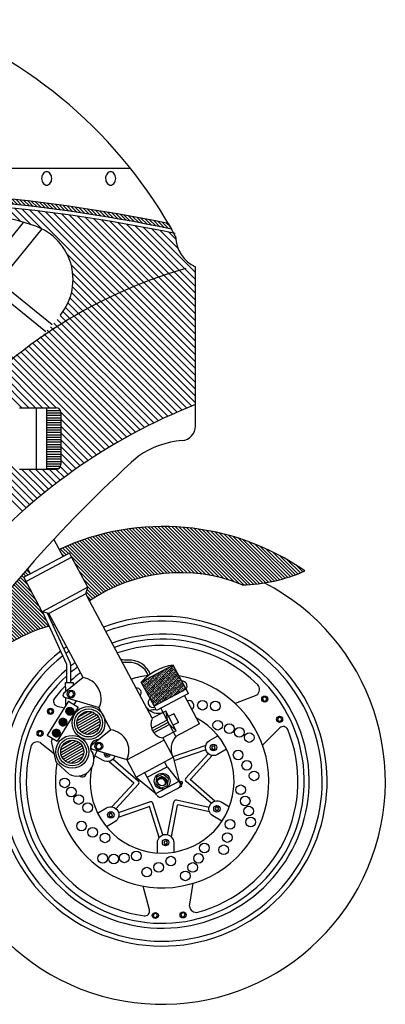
# Model space of a CAD drawing. Extents: x -50.01 to -47.98, y -44.88 to -43.61.
# Tile 8 of 8: x -48.45 to -47.98, y -44.88 to -43.61. Entities that reach past the tile are written whole.
import ezdxf

# ---------------------------------------------------------------- set-up
doc = ezdxf.new("R2010")
doc.units = 0
doc.header["$MEASUREMENT"] = 0
doc.layers.get('0').update_dxf_attribs({"linetype": 'CONTINUOUS'})
for name, color, linetype in [('100', 1, 'CONTINUOUS'), ('101', 2, 'CONTINUOUS'), ('103', 7, 'CONTINUOUS'), ('104', 5, 'CONTINUOUS'), ('DIM', 7, 'CONTINUOUS')]:
    doc.layers.add(name, color=color, linetype=linetype)

# ---------------------------------------------------------------- blocks, each defined once
blk = doc.blocks.new('*X2')
at = {"color": 0}
for p, q in [((34.795, 57.875), (35.542, 57.875)), ((34.806, 58), (35.542, 58)), ((34.895, 58.125), (35.542, 58.125)), ((34.795, 57.75), (35.542, 57.75)), ((34.795, 57.625), (35.542, 57.625)), ((34.795, 57.5), (35.542, 57.5)), ((34.795, 57.375), (35.542, 57.375)), ((34.795, 57.25), (35.542, 57.25)), ((34.795, 57.125), (35.542, 57.125)), ((34.795, 57), (35.542, 57)), ((34.795, 56.875), (35.542, 56.875)), ((34.795, 56.75), (35.542, 56.75)), ((34.795, 56.625), (35.542, 56.625)), ((34.795, 56.5), (35.542, 56.5)), ((34.795, 56.375), (35.542, 56.375)), ((34.795, 56.25), (35.542, 56.25)), ((34.795, 56.125), (35.542, 56.125)), ((34.795, 56), (35.542, 56)), ((34.795, 55.875), (35.542, 55.875)), ((34.795, 55.75), (35.542, 55.75)), ((34.795, 55.625), (35.542, 55.625)), ((34.795, 55.5), (35.542, 55.5)), ((34.795, 55.375), (35.542, 55.375)), ((34.795, 55.25), (35.542, 55.25)), ((34.829, 55.125), (35.542, 55.125))]:
    blk.add_line(p, q, dxfattribs=at)
blk = doc.blocks.new('*X23')
at = {"color": 0}
for p, q in [((102.77, 52.617), (100.56, 54.827)), ((102.921, 52.643), (100.705, 54.859)), ((103.074, 52.666), (100.852, 54.889)), ((103.23, 52.687), (101, 54.917)), ((103.388, 52.706), (101.149, 54.945)), ((103.55, 52.721), (101.3, 54.97)), ((103.714, 52.733), (101.453, 54.994)), ((103.882, 52.743), (101.608, 55.016)), ((104.052, 52.748), (101.764, 55.037)), ((104.227, 52.751), (101.922, 55.056)), ((104.405, 52.75), (102.082, 55.073)), ((104.587, 52.744), (102.243, 55.088)), ((104.773, 52.735), (102.407, 55.101)), ((104.964, 52.721), (102.572, 55.113)), ((105.16, 52.702), (102.74, 55.122)), ((105.361, 52.677), (102.91, 55.129)), ((105.568, 52.647), (103.081, 55.134)), ((105.782, 52.61), (103.256, 55.136)), ((106.003, 52.566), (103.432, 55.136)), ((106.232, 52.513), (103.611, 55.134)), ((106.471, 52.451), (103.793, 55.129)), ((106.721, 52.378), (103.978, 55.121)), ((106.984, 52.291), (104.165, 55.111)), ((107.264, 52.189), (104.355, 55.097)), ((107.501, 52.128), (104.549, 55.081)), ((107.671, 52.135), (104.746, 55.06)), ((107.838, 52.145), (104.946, 55.037)), ((108.002, 52.158), (105.15, 55.01)), ((108.163, 52.173), (105.358, 54.978)), ((108.321, 52.192), (105.571, 54.943)), ((108.477, 52.213), (105.788, 54.902)), ((108.63, 52.237), (106.01, 54.857)), ((101.126, 52.14), (98.923, 54.342)), ((101.252, 52.19), (99.053, 54.39)), ((101.381, 52.238), (99.183, 54.436)), ((101.511, 52.285), (99.315, 54.481)), ((101.643, 52.33), (99.448, 54.524)), ((101.776, 52.373), (99.583, 54.567)), ((101.912, 52.414), (99.718, 54.608)), ((102.05, 52.453), (99.855, 54.648)), ((102.189, 52.49), (99.994, 54.686)), ((102.331, 52.525), (100.133, 54.723)), ((102.475, 52.558), (100.274, 54.759)), ((102.621, 52.589), (100.416, 54.794)), ((108.78, 52.263), (106.237, 54.807)), ((108.928, 52.292), (106.47, 54.75)), ((109.074, 52.323), (106.71, 54.688)), ((109.218, 52.356), (106.956, 54.618)), ((109.359, 52.391), (107.211, 54.54)), ((109.499, 52.429), (107.474, 54.453)), ((109.636, 52.468), (107.748, 54.356)), ((98.354, 53.674), (98.047, 53.981)), ((98.469, 53.736), (98.169, 54.036)), ((100.518, 51.864), (98.292, 54.09)), ((100.636, 51.922), (98.416, 54.142)), ((100.756, 51.979), (98.541, 54.194)), ((100.878, 52.034), (98.667, 54.245)), ((101.001, 52.088), (98.794, 54.294)), ((109.772, 52.509), (108.033, 54.248)), ((109.905, 52.553), (108.332, 54.126)), ((110.037, 52.598), (108.648, 53.987)), ((110.167, 52.645), (108.984, 53.828)), ((98.238, 53.613), (98.119, 53.732)), ((100.401, 51.804), (98.625, 53.58)), ((110.295, 52.693), (109.345, 53.643)), ((110.421, 52.744), (109.742, 53.422)), ((100.286, 51.742), (98.827, 53.201)), ((100.172, 51.679), (99.03, 52.821)), ((110.546, 52.796), (110.191, 53.15)), ((100.059, 51.615), (99.232, 52.442)), ((99.949, 51.549), (99.434, 52.063)), ((99.839, 51.482), (99.436, 51.885)), ((99.731, 51.413), (99.395, 51.749)), ((99.625, 51.343), (99.434, 51.534))]:
    blk.add_line(p, q, dxfattribs=at)
blk = doc.blocks.new('*X21')
at = {"color": 0}
for p, q in [((98.906, 44.979), (99.825, 45.509)), ((98.919, 45.131), (99.687, 45.574)), ((98.927, 44.847), (99.929, 45.425)), ((98.973, 44.729), (100.008, 45.326)), ((98.995, 45.319), (99.486, 45.602)), ((99.042, 44.625), (100.064, 45.214)), ((99.135, 44.534), (100.096, 45.089)), ((99.257, 44.46), (100.099, 44.946)), ((99.424, 44.412), (100.057, 44.777))]:
    blk.add_line(p, q, dxfattribs=at)
blk = doc.blocks.new('*X22')
at = {"color": 0}
for p, q in [((96.394, 52.629), (96.221, 52.802)), ((96.509, 52.69), (96.303, 52.897)), ((96.811, 51.328), (95.813, 52.326)), ((96.608, 51.707), (95.894, 52.422)), ((96.406, 52.086), (95.975, 52.517)), ((96.204, 52.466), (96.057, 52.612)), ((96.279, 52.567), (96.139, 52.707)), ((97.304, 49.951), (95.408, 51.847)), ((97.439, 49.992), (95.489, 51.943)), ((97.362, 50.247), (95.57, 52.039)), ((97.21, 50.575), (95.65, 52.135)), ((97.013, 50.949), (95.731, 52.231)), ((96.652, 49.719), (95.009, 51.363)), ((96.779, 49.769), (95.088, 51.46)), ((96.907, 49.818), (95.168, 51.557)), ((97.037, 49.864), (95.248, 51.653)), ((97.17, 49.909), (95.328, 51.75)), ((95.924, 49.386), (94.534, 50.776)), ((96.042, 49.445), (94.613, 50.874)), ((96.161, 49.503), (94.692, 50.972)), ((96.281, 49.56), (94.771, 51.07)), ((96.403, 49.615), (94.85, 51.168)), ((96.526, 49.668), (94.929, 51.265)), ((95.36, 49.066), (94.143, 50.283)), ((95.47, 49.133), (94.221, 50.382)), ((95.582, 49.199), (94.299, 50.481)), ((95.694, 49.262), (94.377, 50.579)), ((95.809, 49.325), (94.456, 50.678)), ((94.831, 48.711), (93.757, 49.786)), ((94.934, 48.785), (93.834, 49.885)), ((95.039, 48.857), (93.911, 49.985)), ((95.145, 48.928), (93.988, 50.085)), ((95.252, 48.998), (94.066, 50.184)), ((94.337, 48.322), (93.375, 49.284)), ((94.433, 48.403), (93.451, 49.385)), ((94.531, 48.482), (93.527, 49.485)), ((94.63, 48.56), (93.604, 49.586)), ((94.73, 48.636), (93.68, 49.686)), ((93.875, 47.9), (92.997, 48.778)), ((93.964, 47.987), (93.072, 48.88)), ((94.056, 48.073), (93.147, 48.981)), ((94.148, 48.157), (93.223, 49.082)), ((94.242, 48.24), (93.299, 49.183)), ((93.445, 47.446), (92.623, 48.268)), ((93.529, 47.539), (92.697, 48.37)), ((93.613, 47.631), (92.772, 48.473)), ((93.699, 47.722), (92.847, 48.575)), ((93.786, 47.812), (92.922, 48.676)), ((93.049, 46.958), (92.254, 47.754)), ((93.126, 47.058), (92.327, 47.857)), ((93.204, 47.157), (92.401, 47.96)), ((93.283, 47.255), (92.475, 48.063)), ((93.364, 47.351), (92.549, 48.165)), ((92.686, 46.437), (91.888, 47.235)), ((92.756, 46.544), (91.961, 47.339)), ((92.827, 46.649), (92.034, 47.443)), ((92.9, 46.754), (92.107, 47.547)), ((92.974, 46.857), (92.18, 47.65)), ((92.359, 45.881), (91.528, 46.712)), ((92.421, 45.995), (91.599, 46.817)), ((92.485, 46.107), (91.671, 46.921)), ((92.551, 46.219), (91.744, 47.026)), ((92.618, 46.328), (91.816, 47.131)), ((92.123, 45.409), (91.244, 46.288)), ((92.18, 45.529), (91.313, 46.396)), ((92.238, 45.648), (91.385, 46.501)), ((92.298, 45.765), (91.456, 46.607)), ((91.865, 44.784), (90.926, 45.722)), ((91.913, 44.912), (90.988, 45.837)), ((91.963, 45.039), (91.05, 45.952)), ((92.015, 45.164), (91.114, 46.065)), ((92.068, 45.287), (91.178, 46.177)), ((91.689, 44.252), (90.758, 45.183)), ((91.73, 44.388), (90.777, 45.341)), ((91.773, 44.522), (90.806, 45.489)), ((91.818, 44.654), (90.866, 45.606)), ((91.577, 43.834), (90.713, 44.698)), ((91.613, 43.975), (90.725, 44.862)), ((91.65, 44.115), (90.74, 45.024)), ((91.46, 43.421), (90.69, 44.191)), ((91.516, 43.541), (90.695, 44.362)), ((91.562, 43.672), (90.703, 44.532)), ((91.394, 43.31), (90.688, 44.016)), ((91.319, 43.208), (90.689, 43.838)), ((91.235, 43.115), (90.693, 43.658)), ((91.143, 43.03), (90.7, 43.474)), ((91.043, 42.954), (90.711, 43.286)), ((90.934, 42.886), (90.725, 43.095)), ((90.815, 42.828), (90.743, 42.9))]:
    blk.add_line(p, q, dxfattribs=at)
blk = doc.blocks.new('*X20')
at = {"color": 0}
for p, q in [((98.071, 43.487), (98.994, 44.02)), ((98.082, 43.637), (98.858, 44.085)), ((98.093, 43.355), (99.097, 43.935)), ((98.14, 43.238), (99.175, 43.835)), ((98.153, 43.823), (98.662, 44.116)), ((98.21, 43.134), (99.23, 43.723)), ((98.304, 43.044), (99.261, 43.596)), ((98.428, 42.971), (99.262, 43.453)), ((98.598, 42.925), (99.217, 43.282))]:
    blk.add_line(p, q, dxfattribs=at)
blk = doc.blocks.new('*X17')
at = {"color": 0}
for p, q in [((102.426, 46.742), (103.457, 47.772)), ((102.503, 46.598), (103.876, 47.971)), ((102.58, 46.454), (103.953, 47.827)), ((103.525, 47.73), (103.58, 47.785)), ((103.608, 47.813), (103.663, 47.868)), ((103.691, 47.895), (103.694, 47.899)), ((103.718, 47.702), (103.773, 47.757)), ((103.801, 47.785), (103.856, 47.84)), ((103.884, 47.868), (103.915, 47.899)), ((103.912, 47.674), (103.967, 47.73)), ((102.273, 47.03), (102.509, 47.266)), ((102.35, 46.886), (102.983, 47.519)), ((102.558, 47.205), (102.613, 47.26)), ((102.641, 47.288), (102.696, 47.343)), ((102.657, 46.31), (104.03, 47.683)), ((102.724, 47.371), (102.746, 47.393)), ((102.734, 46.165), (104.107, 47.539)), ((102.751, 47.177), (102.807, 47.233)), ((102.811, 46.021), (104.184, 47.394)), ((102.834, 47.26), (102.89, 47.315)), ((102.888, 45.877), (104.261, 47.25)), ((102.917, 47.343), (102.972, 47.398)), ((103, 47.426), (103.055, 47.481)), ((103.028, 47.233), (103.083, 47.288)), ((103.083, 47.509), (103.138, 47.564)), ((103.111, 47.315), (103.166, 47.371)), ((103.166, 47.592), (103.22, 47.646)), ((103.193, 47.398), (103.249, 47.453)), ((103.221, 47.205), (103.276, 47.26)), ((103.276, 47.481), (103.332, 47.536)), ((103.304, 47.288), (103.359, 47.343)), ((103.359, 47.564), (103.414, 47.619)), ((103.387, 47.371), (103.442, 47.426)), ((103.414, 47.177), (103.47, 47.233)), ((103.442, 47.647), (103.497, 47.702)), ((103.47, 47.453), (103.525, 47.509)), ((103.497, 47.26), (103.552, 47.315)), ((103.552, 47.536), (103.608, 47.592)), ((103.58, 47.343), (103.635, 47.398)), ((103.635, 47.619), (103.691, 47.674)), ((103.663, 47.426), (103.718, 47.481)), ((103.691, 47.233), (103.746, 47.288)), ((103.746, 47.509), (103.801, 47.564)), ((103.773, 47.315), (103.829, 47.371)), ((103.829, 47.592), (103.884, 47.647)), ((103.856, 47.398), (103.912, 47.453)), ((103.884, 47.205), (103.939, 47.26)), ((103.939, 47.481), (103.994, 47.536)), ((103.967, 47.288), (104.022, 47.343)), ((104.022, 47.564), (104.069, 47.611)), ((104.05, 47.371), (104.105, 47.426)), ((104.077, 47.177), (104.133, 47.233)), ((104.133, 47.453), (104.146, 47.467)), ((104.16, 47.26), (104.215, 47.315)), ((102.234, 47.102), (102.254, 47.122)), ((102.311, 46.958), (102.365, 47.012)), ((102.388, 46.814), (102.392, 46.818)), ((102.392, 47.039), (102.448, 47.094)), ((102.42, 46.846), (102.475, 46.901)), ((102.465, 46.67), (102.503, 46.708)), ((102.475, 47.122), (102.53, 47.177)), ((102.503, 46.929), (102.558, 46.984)), ((102.53, 46.735), (102.586, 46.791)), ((102.586, 47.012), (102.641, 47.067)), ((102.613, 46.818), (102.669, 46.873)), ((102.669, 47.094), (102.724, 47.15)), ((102.696, 46.901), (102.751, 46.956)), ((102.724, 46.708), (102.779, 46.763)), ((102.779, 46.984), (102.834, 47.039)), ((102.807, 46.791), (102.862, 46.846)), ((102.862, 47.067), (102.917, 47.122)), ((102.89, 46.873), (102.945, 46.929)), ((102.917, 46.68), (102.972, 46.735)), ((102.945, 47.15), (103, 47.205)), ((102.972, 46.956), (103.028, 47.012)), ((103, 46.763), (103.055, 46.818)), ((103.055, 47.039), (103.111, 47.094)), ((103.083, 46.846), (103.138, 46.901)), ((103.111, 46.652), (103.166, 46.708)), ((103.138, 47.122), (103.193, 47.177)), ((103.166, 46.929), (103.221, 46.984)), ((103.193, 46.735), (103.249, 46.791)), ((103.249, 47.012), (103.304, 47.067)), ((103.276, 46.818), (103.332, 46.873)), ((103.332, 47.094), (103.387, 47.15)), ((103.334, 46.102), (104.338, 47.106)), ((103.359, 46.901), (103.414, 46.956)), ((103.387, 46.708), (103.442, 46.763)), ((103.442, 46.984), (103.497, 47.039)), ((103.47, 46.791), (103.525, 46.846)), ((103.525, 47.067), (103.58, 47.122)), ((103.552, 46.873), (103.608, 46.929)), ((103.58, 46.68), (103.635, 46.735)), ((103.608, 47.15), (103.663, 47.205)), ((103.635, 46.956), (103.691, 47.012)), ((103.663, 46.763), (103.718, 46.818)), ((103.718, 47.039), (103.773, 47.094)), ((103.746, 46.846), (103.801, 46.901)), ((103.773, 46.652), (103.829, 46.708)), ((103.801, 47.122), (103.856, 47.177)), ((103.807, 46.355), (104.415, 46.962)), ((103.829, 46.929), (103.884, 46.984)), ((103.856, 46.735), (103.912, 46.791)), ((103.912, 47.012), (103.967, 47.067)), ((103.939, 46.818), (103.994, 46.873)), ((103.994, 47.094), (104.05, 47.15)), ((104.022, 46.901), (104.077, 46.956)), ((104.05, 46.708), (104.105, 46.763)), ((104.105, 46.984), (104.16, 47.039)), ((104.133, 46.791), (104.188, 46.846)), ((104.188, 47.067), (104.243, 47.122)), ((104.215, 46.873), (104.271, 46.929)), ((104.243, 46.68), (104.298, 46.735)), ((104.271, 47.15), (104.299, 47.178)), ((104.281, 46.608), (104.492, 46.818)), ((104.298, 46.956), (104.353, 47.012)), ((104.326, 46.763), (104.381, 46.818)), ((104.409, 46.846), (104.453, 46.89)), ((104.519, 46.735), (104.53, 46.746)), ((102.558, 46.542), (102.613, 46.597)), ((102.619, 46.382), (102.641, 46.404)), ((102.641, 46.625), (102.696, 46.68)), ((102.669, 46.432), (102.724, 46.487)), ((102.696, 46.238), (102.751, 46.293)), ((102.751, 46.514), (102.807, 46.57)), ((102.779, 46.321), (102.834, 46.376)), ((102.834, 46.597), (102.89, 46.652)), ((102.862, 46.404), (102.917, 46.459)), ((102.89, 46.211), (102.945, 46.266)), ((102.945, 46.487), (103, 46.542)), ((102.972, 46.293), (103.028, 46.349)), ((103.028, 46.57), (103.083, 46.625)), ((103.055, 46.376), (103.111, 46.432)), ((103.083, 46.183), (103.138, 46.238)), ((103.138, 46.459), (103.193, 46.514)), ((103.166, 46.266), (103.221, 46.321)), ((103.221, 46.542), (103.276, 46.597)), ((103.249, 46.349), (103.304, 46.404)), ((103.276, 46.155), (103.332, 46.211)), ((103.304, 46.625), (103.359, 46.68)), ((103.332, 46.432), (103.387, 46.487)), ((103.359, 46.238), (103.414, 46.293)), ((103.414, 46.514), (103.47, 46.57)), ((103.442, 46.321), (103.497, 46.376)), ((103.497, 46.597), (103.552, 46.652)), ((103.525, 46.404), (103.58, 46.459)), ((103.57, 46.229), (103.608, 46.266)), ((103.608, 46.487), (103.663, 46.542)), ((103.635, 46.293), (103.691, 46.349)), ((103.691, 46.57), (103.746, 46.625)), ((103.718, 46.376), (103.773, 46.432)), ((103.801, 46.459), (103.856, 46.514)), ((103.884, 46.542), (103.939, 46.597)), ((103.967, 46.625), (104.022, 46.68)), ((104.044, 46.481), (104.05, 46.487)), ((104.077, 46.514), (104.133, 46.57)), ((104.16, 46.597), (104.215, 46.652)), ((102.772, 46.093), (102.779, 46.1)), ((102.807, 46.128), (102.862, 46.183)), ((102.849, 45.949), (102.89, 45.99)), ((102.917, 46.017), (102.972, 46.072)), ((103, 46.1), (103.055, 46.155)), ((103.111, 45.99), (103.166, 46.045)), ((103.193, 46.072), (103.249, 46.128))]:
    blk.add_line(p, q, dxfattribs=at)
blk = doc.blocks.new('*X11')
at = {"color": 0}
for p, q in [((82.709, 72.147), (82.47, 72.386)), ((82.878, 72.155), (82.639, 72.394)), ((83.048, 72.162), (82.808, 72.402)), ((83.218, 72.169), (82.977, 72.409)), ((83.388, 72.176), (83.147, 72.416)), ((83.558, 72.182), (83.317, 72.423)), ((83.729, 72.188), (83.488, 72.43)), ((83.9, 72.193), (83.658, 72.436)), ((84.072, 72.199), (83.829, 72.441)), ((84.244, 72.204), (84.001, 72.447)), ((84.416, 72.208), (84.172, 72.452)), ((84.588, 72.212), (84.344, 72.456)), ((84.761, 72.216), (84.517, 72.461)), ((84.935, 72.22), (84.69, 72.465)), ((85.108, 72.223), (84.863, 72.469)), ((85.282, 72.226), (85.036, 72.472)), ((85.456, 72.228), (85.21, 72.475)), ((85.631, 72.231), (85.384, 72.478)), ((85.806, 72.232), (85.559, 72.48)), ((85.981, 72.234), (85.733, 72.482)), ((86.157, 72.235), (85.909, 72.483)), ((86.333, 72.236), (86.084, 72.485)), ((86.51, 72.236), (86.26, 72.485)), ((86.686, 72.236), (86.436, 72.486)), ((86.864, 72.235), (86.613, 72.486)), ((87.041, 72.235), (86.79, 72.486)), ((87.219, 72.233), (86.967, 72.485)), ((87.397, 72.232), (87.145, 72.484)), ((87.576, 72.23), (87.323, 72.483)), ((87.755, 72.228), (87.502, 72.481)), ((87.935, 72.225), (87.681, 72.479)), ((88.115, 72.222), (87.86, 72.476)), ((88.295, 72.218), (88.04, 72.474)), ((88.475, 72.215), (88.22, 72.47)), ((88.656, 72.21), (88.4, 72.467)), ((88.838, 72.206), (88.581, 72.463)), ((89.02, 72.201), (88.762, 72.458)), ((89.202, 72.195), (88.944, 72.453)), ((89.385, 72.189), (89.126, 72.448)), ((89.568, 72.183), (89.308, 72.442)), ((89.751, 72.176), (89.491, 72.436)), ((89.935, 72.169), (89.675, 72.43)), ((90.119, 72.162), (89.858, 72.423)), ((90.304, 72.154), (90.042, 72.415)), ((90.489, 72.145), (90.227, 72.408)), ((90.675, 72.136), (90.412, 72.4)), ((90.861, 72.127), (90.597, 72.391)), ((91.047, 72.118), (90.783, 72.382)), ((91.234, 72.107), (90.969, 72.373)), ((91.422, 72.097), (91.156, 72.363)), ((91.609, 72.086), (91.343, 72.352)), ((91.798, 72.074), (91.53, 72.342)), ((91.986, 72.063), (91.718, 72.33)), ((92.175, 72.05), (91.907, 72.319)), ((92.365, 72.037), (92.096, 72.307)), ((92.555, 72.024), (92.285, 72.294)), ((92.746, 72.01), (92.475, 72.281)), ((92.936, 71.996), (92.665, 72.268)), ((93.128, 71.981), (92.856, 72.254)), ((93.32, 71.966), (93.047, 72.239)), ((93.512, 71.951), (93.239, 72.224)), ((93.705, 71.935), (93.431, 72.209)), ((93.899, 71.918), (93.623, 72.193)), ((94.092, 71.901), (93.816, 72.177)), ((94.287, 71.883), (94.01, 72.16)), ((94.482, 71.865), (94.204, 72.143)), ((94.677, 71.847), (94.399, 72.125)), ((94.873, 71.827), (94.594, 72.107)), ((95.069, 71.808), (94.789, 72.088)), ((95.266, 71.788), (94.985, 72.069)), ((95.464, 71.767), (95.182, 72.049)), ((95.662, 71.746), (95.379, 72.028)), ((95.86, 71.724), (95.577, 72.008)), ((96.059, 71.702), (95.775, 71.986)), ((96.259, 71.679), (95.974, 71.964)), ((96.459, 71.656), (96.173, 71.942)), ((96.66, 71.632), (96.373, 71.919)), ((96.861, 71.607), (96.573, 71.895)), ((97.063, 71.582), (96.774, 71.871)), ((97.265, 71.557), (96.975, 71.847)), ((97.468, 71.531), (97.177, 71.821)), ((97.671, 71.504), (97.38, 71.796)), ((97.875, 71.477), (97.583, 71.769)), ((98.08, 71.449), (97.786, 71.742)), ((98.285, 71.42), (97.991, 71.715)), ((98.491, 71.391), (98.195, 71.687)), ((98.698, 71.361), (98.401, 71.658)), ((98.905, 71.331), (98.607, 71.629)), ((99.112, 71.3), (98.814, 71.599)), ((99.321, 71.269), (99.021, 71.569)), ((99.53, 71.237), (99.229, 71.538)), ((99.739, 71.204), (99.437, 71.506)), ((99.95, 71.17), (99.646, 71.473)), ((100.16, 71.136), (99.856, 71.44)), ((100.372, 71.101), (100.067, 71.407)), ((100.584, 71.066), (100.278, 71.373)), ((100.797, 71.03), (100.489, 71.338)), ((101.011, 70.993), (100.702, 71.302)), ((101.225, 70.956), (100.915, 71.266)), ((101.44, 70.918), (101.128, 71.229)), ((101.655, 70.879), (101.343, 71.191)), ((101.872, 70.839), (101.558, 71.153)), ((102.089, 70.799), (101.774, 71.114)), ((102.306, 70.758), (101.99, 71.074)), ((102.525, 70.716), (102.207, 71.034)), ((102.744, 70.674), (102.425, 70.993)), ((102.964, 70.63), (102.644, 70.951)), ((103.185, 70.586), (102.863, 70.908)), ((103.407, 70.542), (103.084, 70.865)), ((103.629, 70.496), (103.305, 70.82)), ((103.709, 70.593), (103.526, 70.776))]:
    blk.add_line(p, q, dxfattribs=at)

msp = doc.modelspace()

# ---------------------------------------------------------------- linework, layer by layer
at = {"layer": '100', "color": 1}
for p, q in [((-48.391, -44.5054), (-48.3811, -44.5054)), ((-48.391, -44.5058), (-48.3811, -44.5058)), ((-48.391, -44.5062), (-48.3811, -44.5062)), ((-48.3909, -44.505), (-48.3812, -44.505)), ((-48.3908, -44.5047), (-48.3813, -44.5047)), ((-48.3906, -44.5043), (-48.3815, -44.5043)), ((-48.3904, -44.5039), (-48.3817, -44.5039)), ((-48.3902, -44.5035), (-48.3819, -44.5035)), ((-48.3899, -44.5032), (-48.3822, -44.5032)), ((-48.3896, -44.5028), (-48.3825, -44.5028)), ((-48.3892, -44.5024), (-48.3829, -44.5024)), ((-48.3886, -44.502), (-48.3835, -44.502)), ((-48.3879, -44.5017), (-48.3842, -44.5017)), ((-48.3998, -44.5187), (-48.3903, -44.5187)), ((-48.3997, -44.5183), (-48.3904, -44.5183)), ((-48.3995, -44.518), (-48.3906, -44.518)), ((-48.3993, -44.5176), (-48.3908, -44.5176)), ((-48.3991, -44.5172), (-48.391, -44.5172)), ((-48.3988, -44.5168), (-48.3913, -44.5168)), ((-48.3984, -44.5165), (-48.3917, -44.5165)), ((-48.3979, -44.5161), (-48.3922, -44.5161)), ((-48.3973, -44.5157), (-48.3928, -44.5157)), ((-48.3963, -44.5153), (-48.3938, -44.5153)), ((-48.391, -44.5065), (-48.3811, -44.5065)), ((-48.391, -44.5069), (-48.3811, -44.5069)), ((-48.3909, -44.5073), (-48.3812, -44.5073)), ((-48.3909, -44.5077), (-48.3813, -44.5077)), ((-48.3907, -44.508), (-48.3814, -44.508)), ((-48.3906, -44.5084), (-48.3815, -44.5084)), ((-48.3904, -44.5088), (-48.3817, -44.5088)), ((-48.3901, -44.5092), (-48.382, -44.5092)), ((-48.3898, -44.5095), (-48.3823, -44.5095)), ((-48.3895, -44.5099), (-48.3826, -44.5099)), ((-48.389, -44.5103), (-48.3831, -44.5103)), ((-48.3885, -44.5107), (-48.3836, -44.5107)), ((-48.3876, -44.511), (-48.3845, -44.511)), ((-48.4077, -44.5317), (-48.3992, -44.5317)), ((-48.4074, -44.5313), (-48.3995, -44.5313)), ((-48.4071, -44.5309), (-48.3998, -44.5309)), ((-48.4068, -44.5305), (-48.4002, -44.5305)), ((-48.4063, -44.5302), (-48.4006, -44.5302)), ((-48.4056, -44.5298), (-48.4013, -44.5298)), ((-48.4045, -44.5294), (-48.4024, -44.5294)), ((-48.4, -44.5195), (-48.3901, -44.5195)), ((-48.4, -44.5198), (-48.3901, -44.5198)), ((-48.4, -44.5202), (-48.3901, -44.5202)), ((-48.4, -44.5206), (-48.3901, -44.5206)), ((-48.4, -44.521), (-48.3901, -44.521)), ((-48.3999, -44.5191), (-48.3902, -44.5191)), ((-48.3999, -44.5213), (-48.3902, -44.5213)), ((-48.3998, -44.5217), (-48.3903, -44.5217)), ((-48.3996, -44.5221), (-48.3904, -44.5221)), ((-48.3995, -44.5225), (-48.3906, -44.5225)), ((-48.3992, -44.5228), (-48.3908, -44.5228)), ((-48.399, -44.5232), (-48.3911, -44.5232)), ((-48.3987, -44.5236), (-48.3914, -44.5236)), ((-48.3983, -44.524), (-48.3918, -44.524)), ((-48.3978, -44.5243), (-48.3923, -44.5243)), ((-48.3971, -44.5247), (-48.393, -44.5247)), ((-48.3958, -44.5251), (-48.3942, -44.5251)), ((-48.4084, -44.5335), (-48.3985, -44.5335)), ((-48.4084, -44.5339), (-48.3985, -44.5339)), ((-48.4084, -44.5343), (-48.3985, -44.5343)), ((-48.4084, -44.5347), (-48.3985, -44.5347)), ((-48.4084, -44.535), (-48.3985, -44.535)), ((-48.4083, -44.5332), (-48.3986, -44.5332)), ((-48.4083, -44.5354), (-48.3986, -44.5354)), ((-48.4082, -44.5328), (-48.3987, -44.5328)), ((-48.4082, -44.5358), (-48.3987, -44.5358)), ((-48.4081, -44.5324), (-48.3988, -44.5324)), ((-48.4081, -44.5362), (-48.3988, -44.5362)), ((-48.4079, -44.532), (-48.399, -44.532)), ((-48.4079, -44.5365), (-48.399, -44.5365)), ((-48.4077, -44.5369), (-48.3992, -44.5369)), ((-48.4074, -44.5373), (-48.3995, -44.5373)), ((-48.4071, -44.5377), (-48.3998, -44.5377)), ((-48.4067, -44.538), (-48.4002, -44.538)), ((-48.4062, -44.5384), (-48.4007, -44.5384)), ((-48.4056, -44.5388), (-48.4013, -44.5388)), ((-48.4045, -44.5392), (-48.4025, -44.5392))]:
    msp.add_line(p, q, dxfattribs=at)
for centre in [(-48.3861, -44.5063), (-48.395, -44.5202), (-48.4035, -44.5343)]:
    msp.add_circle(centre, 0.00499, dxfattribs=at)
for centre, radius, start, end in [((-48.6851, -45.9536), 2.1192, 78.4097, 92.7858), ((-48.6852, -45.9512), 2.1106, 78.2414, 92.6941)]:
    msp.add_arc(centre, radius, start, end, dxfattribs=at)
at = {"layer": '101', "color": 2}
for p, q in [((-48.4163, -44.1152), (-48.4163, -44.1948)), ((-48.4163, -44.1152), (-48.4037, -44.1152)), ((-48.3977, -44.1212), (-48.3977, -44.1882)), ((-48.4163, -44.1942), (-48.4037, -44.1942)), ((-48.253, -44.4468), (-48.294, -44.4687)), ((-48.2364, -44.4779), (-48.253, -44.4468)), ((-48.3914, -44.481), (-48.3916, -44.4694)), ((-48.3916, -44.4694), (-48.3819, -44.4694)), ((-48.3819, -44.4694), (-48.3818, -44.4732)), ((-48.2772, -44.5), (-48.294, -44.4687)), ((-48.2363, -44.478), (-48.2773, -44.4999)), ((-48.2334, -44.4835), (-48.2364, -44.4779)), ((-48.3911, -44.4987), (-48.3913, -44.4887)), ((-48.3807, -44.4977), (-48.3776, -44.4928)), ((-48.2334, -44.4835), (-48.2744, -44.5054)), ((-48.2191, -44.5224), (-48.2384, -44.4862)), ((-48.2744, -44.5054), (-48.2772, -44.5)), ((-48.2497, -44.5388), (-48.269, -44.5025)), ((-48.2626, -44.5062), (-48.266, -44.508)), ((-48.2492, -44.5314), (-48.2626, -44.5062)), ((-48.2626, -44.5062), (-48.2608, -44.5179)), ((-48.2521, -44.5097), (-48.2589, -44.5133)), ((-48.2461, -44.5202), (-48.2516, -44.5099)), ((-48.2492, -44.5314), (-48.2579, -44.5234)), ((-48.2462, -44.5207), (-48.253, -44.5243)), ((-48.2492, -44.5314), (-48.2526, -44.5332)), ((-48.2191, -44.5224), (-48.2497, -44.5388)), ((-48.4094, -44.5438), (-48.408, -44.5416)), ((-48.4038, -44.5714), (-48.4096, -44.545)), ((-48.3875, -44.5869), (-48.4034, -44.5722))]:
    msp.add_line(p, q, dxfattribs=at)
at = {"layer": '101', "color": 7}
for p, q in [((-48.4239, -44.1942), (-48.4163, -44.1942)), ((-48.3928, -44.4883), (-48.3483, -44.5015)), ((-48.3332, -44.5302), (-48.3579, -44.55))]:
    msp.add_line(p, q, dxfattribs=at)
at = {"layer": '101', "color": 2}
for points in [[(-48.2001, -44.551), (-48.2024, -44.5512), (-48.2034, -44.5532), (-48.2022, -44.5552), (-48.1998, -44.555), (-48.1988, -44.553)], [(-48.1942, -44.6319), (-48.1955, -44.63), (-48.1978, -44.6301), (-48.1989, -44.6322), (-48.1976, -44.6342), (-48.1953, -44.634)], [(-48.3344, -44.6421), (-48.3321, -44.6419), (-48.331, -44.6399), (-48.3323, -44.6379), (-48.3346, -44.638), (-48.3357, -44.6401)], [(-48.2614, -44.6775), (-48.2603, -44.6754), (-48.2616, -44.6734), (-48.2639, -44.6736), (-48.265, -44.6757), (-48.2637, -44.6776)]]:
    msp.add_lwpolyline(points, close=True, dxfattribs=at)
for points in [[(-48.3399, -44.5605), (-48.3402, -44.5611)], [(-48.3402, -44.5611), (-48.3389, -44.5631), (-48.3366, -44.563), (-48.336, -44.5617)]]:
    msp.add_lwpolyline(points, dxfattribs=at)
for centre, radius in [((-48.362, -44.5214), 0.0212), ((-48.362, -44.5214), 0.0181), ((-48.362, -44.5214), 0.0149), ((-48.3829, -44.5586), 0.0212), ((-48.3829, -44.5586), 0.0181), ((-48.3829, -44.5586), 0.0149), ((-48.2011, -44.5531), 0.00417), ((-48.1966, -44.6321), 0.00417), ((-48.3333, -44.64), 0.00417), ((-48.2627, -44.6755), 0.00417)]:
    msp.add_circle(centre, radius, dxfattribs=at)
for centre, radius, start, end in [((-48.4037, -44.1212), 0.006, 0, 90), ((-48.4037, -44.1882), 0.006, 270, 0), ((-48.2435, -44.5139), 0.0678, 98.0474, 138.1328), ((-48.2519, -44.51), 0.000375, 28.0901, 118.0901), ((-48.2464, -44.5204), 0.000375, 298.0901, 28.0901), ((-48.408, -44.5447), 0.0016, 148.1209, 192.2881), ((-48.3491, -44.5531), 0.0104, 88.6955, 223.4492), ((-48.3767, -44.5683), 0.0216, 242.1355, 21.6191), ((-48.3379, -44.561), 0.00417, 164.538, 342.1822), ((-48.4023, -44.571), 0.0016, 192.2881, 227.3435)]:
    msp.add_arc(centre, radius, start, end, dxfattribs=at)
at = {"layer": '103', "color": 7}
for p, q in [((-48.6409, -43.8064), (-48.3081, -43.8064)), ((-48.5837, -44.0479), (-48.4459, -43.8762)), ((-48.4223, -43.8845), (-48.5681, -44.0644)), ((-48.4087, -44.0084), (-48.4775, -43.9527)), ((-48.4169, -44.0171), (-48.485, -43.9619)), ((-48.2242, -44.1387), (-48.2242, -44.1109)), ((-48.451, -44.1152), (-48.4163, -44.1152)), ((-48.4295, -44.1152), (-48.4295, -44.1941)), ((-48.451, -44.1942), (-48.4239, -44.1942)), ((-48.3865, -44.3024), (-48.3947, -44.3068)), ((-48.3835, -44.3079), (-48.4422, -44.3393)), ((-48.3947, -44.3068), (-48.4374, -44.3296)), ((-48.4374, -44.3296), (-48.4452, -44.3337)), ((-48.3629, -44.3466), (-48.4216, -44.378)), ((-48.3655, -44.3551), (-48.3629, -44.3466)), ((-48.3655, -44.3551), (-48.4131, -44.3805)), ((-48.4131, -44.3805), (-48.4216, -44.378)), ((-48.3691, -44.463), (-48.3937, -44.4829)), ((-48.3877, -44.4933), (-48.4151, -44.5372)), ((-48.3877, -44.4933), (-48.3753, -44.501)), ((-48.3753, -44.501), (-48.4026, -44.545)), ((-48.2608, -44.5179), (-48.2808, -44.5285)), ((-48.266, -44.508), (-48.2799, -44.5154)), ((-48.2594, -44.5207), (-48.2795, -44.5314)), ((-48.2579, -44.5234), (-48.2778, -44.534)), ((-48.4151, -44.5372), (-48.4026, -44.545)), ((-48.3125, -44.5691), (-48.2648, -44.5436)), ((-48.2526, -44.5332), (-48.2664, -44.5406)), ((-48.2664, -44.5406), (-48.2531, -44.5657)), ((-48.357, -44.5554), (-48.3125, -44.5687)), ((-48.3007, -44.5911), (-48.2531, -44.5657)), ((-48.2531, -44.5657), (-48.2454, -44.5965)), ((-48.2609, -44.5779), (-48.2441, -44.599)), ((-48.3007, -44.5911), (-48.2751, -44.6123))]:
    msp.add_line(p, q, dxfattribs=at)
at = {"layer": '103', "color": 1}
msp.add_line((-48.2593, -43.8776), (-48.2551, -43.8849), dxfattribs=at)
at = {"layer": '103', "color": 7}
for points in [[(-48.4159, -43.8111, 0.125954), (-48.4183, -43.8117, 0.105951), (-48.4205, -43.8136, 0.086183), (-48.422, -43.8166, 0.091927), (-48.4224, -43.8197, 0.076023), (-48.4219, -43.823, 0.086183), (-48.4205, -43.8257, 0.105951), (-48.4183, -43.8276, 0.125954), (-48.4159, -43.8283, 0.125954), (-48.4135, -43.8276, 0.105951), (-48.4113, -43.8257, 0.086183), (-48.4099, -43.823, 0.076023), (-48.4094, -43.8197, 0.076023), (-48.4099, -43.8163, 0.086183), (-48.4113, -43.8136, 0.105951), (-48.4135, -43.8117, 0.125954)], [(-48.3335, -43.8111, 0.125954), (-48.3359, -43.8117, 0.105951), (-48.3381, -43.8136, 0.086183), (-48.3396, -43.8166, 0.091927), (-48.34, -43.8197, 0.076023), (-48.3395, -43.823, 0.086183), (-48.3381, -43.8257, 0.105951), (-48.3359, -43.8276, 0.125954), (-48.3335, -43.8283, 0.125954), (-48.3311, -43.8276, 0.105951), (-48.3289, -43.8257, 0.086183), (-48.3275, -43.823, 0.076023), (-48.327, -43.8197, 0.076023), (-48.3275, -43.8163, 0.086183), (-48.3289, -43.8136, 0.105951), (-48.3311, -43.8117, 0.125954)]]:
    msp.add_lwpolyline(points, format="xyb", close=True, dxfattribs=at)
for points in [[(-48.2368, -43.9356, 0.151874), (-48.5469, -44.1387, -0.057287), (-48.7407, -44.3256, -0.338426)], [(-48.2824, -44.4584, 0.317489), (-48.3112, -44.4405, -0.08641), (-48.3204, -44.4394, -2.084053)], [(-48.285, -44.4603, 0.325438), (-48.311, -44.4436, -0.062048), (-48.3185, -44.4431, -0.242782)], [(-48.1841, -44.5554), (-48.1958, -44.5621, -1), (-48.2062, -44.5441), (-48.1955, -44.5379)], [(-48.328, -44.5641, -0.478998), (-48.3432, -44.5699), (-48.3539, -44.5637)], [(-48.3503, -44.6377), (-48.3387, -44.6309, -1), (-48.3282, -44.649), (-48.339, -44.6552)], [(-48.1901, -44.6479), (-48.2017, -44.6412, -1), (-48.1913, -44.6232), (-48.1805, -44.6294)], [(-48.2732, -44.6891), (-48.2732, -44.6756, -1), (-48.2523, -44.6756), (-48.2523, -44.688)]]:
    msp.add_lwpolyline(points, format="xyb", dxfattribs=at)
for points in [[(-48.3809, -44.4848), (-48.3822, -44.4813), (-48.3859, -44.4807), (-48.3883, -44.4837), (-48.3869, -44.4872), (-48.3832, -44.4878)], [(-48.1323, -44.4911), (-48.1333, -44.4885), (-48.136, -44.488), (-48.1377, -44.4901), (-48.1368, -44.4927), (-48.1341, -44.4932)], [(-48.4083, -44.5069), (-48.4093, -44.5043), (-48.4119, -44.5039), (-48.4137, -44.5059), (-48.4128, -44.5085), (-48.4101, -44.509)], [(-48.1132, -44.5172), (-48.1141, -44.5146), (-48.1168, -44.5141), (-48.1186, -44.5162), (-48.1177, -44.5188), (-48.115, -44.5193)], [(-48.4217, -44.5354), (-48.4227, -44.5328), (-48.4254, -44.5323), (-48.4271, -44.5344), (-48.4262, -44.537), (-48.4235, -44.5375)], [(-48.345, -44.552), (-48.3464, -44.5485), (-48.3501, -44.5479), (-48.3525, -44.5508), (-48.3511, -44.5543), (-48.3474, -44.5549)], [(-48.2732, -44.7701), (-48.2741, -44.7675), (-48.2768, -44.7671), (-48.2786, -44.7691), (-48.2777, -44.7717), (-48.275, -44.7722)], [(-48.2375, -44.7693), (-48.2384, -44.7667), (-48.2411, -44.7662), (-48.2429, -44.7683), (-48.2419, -44.7709), (-48.2393, -44.7714)]]:
    msp.add_lwpolyline(points, close=True, dxfattribs=at)
msp.add_lwpolyline([(-48.2822, -44.5061), (-48.2822, -44.5051)], dxfattribs=at)
for centre, radius in [((-48.3846, -44.4842), 0.00504), ((-48.2152, -44.4985), 0.00623), ((-48.1987, -44.4996), 0.00623), ((-48.135, -44.4906), 0.00392), ((-48.411, -44.5064), 0.00392), ((-48.1955, -44.5243), 0.00623), ((-48.1159, -44.5167), 0.00392), ((-48.4244, -44.5349), 0.00392), ((-48.1807, -44.5287), 0.00623), ((-48.1677, -44.5334), 0.00623), ((-48.155, -44.5402), 0.00623), ((-48.3487, -44.5514), 0.00504), ((-48.1693, -44.5627), 0.00623), ((-48.1581, -44.5761), 0.00623), ((-48.3928, -44.5986), 0.00623), ((-48.1487, -44.5896), 0.00623), ((-48.3843, -44.6103), 0.00623), ((-48.166, -44.6076), 0.00623), ((-48.3747, -44.6201), 0.00623), ((-48.1602, -44.6219), 0.00623), ((-48.3632, -44.6305), 0.00623), ((-48.1558, -44.635), 0.00623), ((-48.1797, -44.652), 0.00623), ((-48.1532, -44.6491), 0.00623), ((-48.371, -44.6542), 0.00623), ((-48.3567, -44.6623), 0.00623), ((-48.3407, -44.6695), 0.00623), ((-48.1832, -44.6691), 0.00623), ((-48.2127, -44.6825), 0.00623), ((-48.1879, -44.6849), 0.00623), ((-48.3438, -44.696), 0.00623), ((-48.3295, -44.6967), 0.00623), ((-48.3158, -44.6953), 0.00623), ((-48.3005, -44.6928), 0.00623), ((-48.256, -44.6995), 0.00623), ((-48.2203, -44.696), 0.00623), ((-48.2869, -44.7137), 0.00623), ((-48.2716, -44.7074), 0.00623), ((-48.2278, -44.7077), 0.00623), ((-48.2372, -44.7185), 0.00623), ((-48.2759, -44.7696), 0.00392), ((-48.2402, -44.7688), 0.00392)]:
    msp.add_circle(centre, radius, dxfattribs=at)
for centre, radius, start, end in [((-48.7792, -44.1815), 0.6022, 28.4631, 70.1791), ((-48.2429, -44.1387), 0.0187, 274.6552, 0), ((-48.232, -44.2731), 0.116, 94.6552, 124.4227), ((-48.2432, -44.5358), 0.2081, 67.6647, 124.3618), ((-48.1679, -44.1348), 0.2086, 271.0424, 293.9328), ((-48.3543, -44.6), 0.2117, 106.0369, 168.6838), ((-48.3543, -44.6), 0.2117, 104.0329, 104.6653), ((-48.3732, -44.4901), 0.0274, 335.2386, 81.3355), ((-48.2413, -44.4737), 0.00623, 320.6868, 95.4935), ((-48.3003, -44.4825), 0.00623, 322.2361, 93.9442), ((-48.3918, -44.4853), 0.00313, 128.8039, 250.8219), ((-48.279, -44.4954), 0.00623, 123.5524, 292.6279), ((-48.2326, -44.4989), 0.00623, 306.4263, 109.754), ((-48.272, -44.4894), 0.0196, 219.6184, 287.6187), ((-48.2672, -44.5965), 0.0927, 94.8151, 100.0891), ((-48.2672, -44.5965), 0.0927, 169.4934, 61.4976), ((-48.2639, -44.5231), 0.0177, 154.4764, 261.7038), ((-48.3374, -44.5572), 0.0274, 335.2386, 81.3355), ((-48.2307, -44.5549), 0.0249, 139.7385, 204.1542), ((-48.356, -44.5524), 0.00313, 128.8039, 250.8219), ((-48.2672, -44.5965), 0.0927, 154.8494, 161.5275), ((-48.3701, -44.5845), 0.00623, 234.6607, 349.5225)]:
    msp.add_arc(centre, radius, start, end, dxfattribs=at)
at = {"layer": '103'}
for start, end in [(131.9249, 138.8898), (138.8898, 146.0703)]:
    msp.add_arc((-47.1795, -45.4224), 1.6734, start, end, dxfattribs=at)
at = {"layer": '104', "color": 5}
for p, q in [((-48.449, -43.8752), (-48.4672, -43.8571)), ((-48.4361, -43.8793), (-48.4573, -43.8581)), ((-48.4218, -43.8848), (-48.4474, -43.8592)), ((-48.2242, -44.0736), (-48.4374, -43.8603)), ((-48.2242, -44.0647), (-48.4274, -43.8615)), ((-48.2242, -44.0559), (-48.4173, -43.8627)), ((-48.2242, -44.047), (-48.4072, -43.864)), ((-48.2242, -44.0382), (-48.397, -43.8654)), ((-48.2242, -44.0294), (-48.3867, -43.8668)), ((-48.2242, -44.0205), (-48.3764, -43.8683)), ((-48.2242, -44.0117), (-48.366, -43.8698)), ((-48.2242, -44.0029), (-48.3556, -43.8714)), ((-48.2242, -43.994), (-48.3451, -43.8731)), ((-48.2242, -43.9852), (-48.3345, -43.8748)), ((-48.2242, -43.9763), (-48.3239, -43.8766)), ((-48.2242, -43.9675), (-48.3132, -43.8785)), ((-48.2242, -43.9587), (-48.3024, -43.8804)), ((-48.2242, -43.9498), (-48.2916, -43.8824)), ((-48.2242, -43.941), (-48.2806, -43.8845)), ((-48.2468, -43.9095), (-48.2697, -43.8867)), ((-48.2496, -43.8979), (-48.2586, -43.8889)), ((-48.2242, -44.0824), (-48.3898, -43.9168)), ((-48.2242, -44.0912), (-48.3843, -43.9311)), ((-48.2242, -44.1109), (-48.2242, -43.9337)), ((-48.2242, -44.1001), (-48.3823, -43.9419)), ((-48.2289, -44.113), (-48.3826, -43.9594)), ((-48.2242, -44.1089), (-48.3819, -43.9512)), ((-48.2352, -44.1155), (-48.384, -43.9668)), ((-48.2538, -44.1235), (-48.3915, -43.9858)), ((-48.2477, -44.1208), (-48.3885, -43.9799)), ((-48.2415, -44.1181), (-48.386, -43.9736)), ((-48.266, -44.129), (-48.3987, -43.9962)), ((-48.2599, -44.1262), (-48.3949, -43.9912)), ((-48.2838, -44.1376), (-48.4108, -44.0107)), ((-48.2779, -44.1347), (-48.4066, -44.006)), ((-48.272, -44.1318), (-48.4026, -44.0012)), ((-48.3013, -44.1466), (-48.4241, -44.0239)), ((-48.2956, -44.1436), (-48.4195, -44.0197)), ((-48.2897, -44.1406), (-48.4151, -44.0153)), ((-48.3185, -44.1561), (-48.4387, -44.0359)), ((-48.3128, -44.1529), (-48.4336, -44.032)), ((-48.3071, -44.1497), (-48.4288, -44.028)), ((-48.3352, -44.1658), (-48.4546, -44.0465)), ((-48.3296, -44.1625), (-48.4491, -44.0431)), ((-48.3241, -44.1593), (-48.4438, -44.0395)), ((-48.4301, -44.1152), (-48.4844, -44.0609)), ((-48.4212, -44.1152), (-48.4784, -44.058)), ((-48.4124, -44.1152), (-48.4724, -44.0551)), ((-48.4035, -44.1152), (-48.4665, -44.0522)), ((-48.3407, -44.1692), (-48.4602, -44.0497)), ((-48.4477, -44.1152), (-48.4964, -44.0664)), ((-48.4389, -44.1152), (-48.4904, -44.0637)), ((-48.4376, -44.2402), (-48.578, -44.0998)), ((-48.4328, -44.2361), (-48.5715, -44.0975)), ((-48.4281, -44.2321), (-48.5651, -44.095)), ((-48.447, -44.2485), (-48.591, -44.1045)), ((-48.4423, -44.2443), (-48.5845, -44.1022)), ((-48.3461, -44.1726), (-48.3977, -44.121)), ((-48.3516, -44.176), (-48.3977, -44.1299)), ((-48.3569, -44.1795), (-48.3977, -44.1387)), ((-48.3623, -44.183), (-48.3977, -44.1475)), ((-48.3676, -44.1865), (-48.3977, -44.1564)), ((-48.3728, -44.1901), (-48.3977, -44.1652)), ((-48.378, -44.1937), (-48.3977, -44.1741)), ((-48.4232, -44.2281), (-48.4722, -44.1791)), ((-48.3832, -44.1974), (-48.3977, -44.1829)), ((-48.4184, -44.2241), (-48.4482, -44.1942)), ((-48.4134, -44.2202), (-48.4394, -44.1942)), ((-48.4085, -44.2163), (-48.4305, -44.1942)), ((-48.4035, -44.2124), (-48.4217, -44.1942)), ((-48.3985, -44.2086), (-48.4129, -44.1942)), ((-48.3934, -44.2048), (-48.404, -44.1942)), ((-48.3883, -44.2011), (-48.3984, -44.191))]:
    msp.add_line(p, q, dxfattribs=at)
for centre, radius, start, end in [((-48.6807, -45.9568), 2.1106, 78.2414, 92.6941), ((-48.573, -44.2884), 0.4314, 71.4065, 90), ((-48.4547, -43.9497), 0.0728, 320.9118, 74.6773), ((-48.2055, -43.8935), 0.0443, 181.2636, 245.0692), ((-47.9544, -44.7979), 0.7379, 111.4425, 139.287)]:
    msp.add_arc(centre, radius, start, end, dxfattribs=at)
at = {"layer": 'DIM', "color": 7}
for p, q in [((-48.3999, -44.2972), (-48.4066, -44.2846)), ((-48.3948, -44.3068), (-48.3999, -44.2972)), ((-48.3629, -44.3466), (-48.3865, -44.3024)), ((-48.4369, -44.3293), (-48.4406, -44.3224)), ((-48.4216, -44.378), (-48.4452, -44.3337)), ((-48.3603, -44.3647), (-48.3655, -44.3551)), ((-48.2799, -44.5154), (-48.3603, -44.3647)), ((-48.4128, -44.3964), (-48.4213, -44.378)), ((-48.3856, -44.4434), (-48.4149, -44.38)), ((-48.3691, -44.463), (-48.4131, -44.3805)), ((-48.3903, -44.4451), (-48.4128, -44.3964)), ((-48.39, -44.4694), (-48.39, -44.4464)), ((-48.385, -44.4694), (-48.385, -44.446)), ((-48.1454, -44.4854), (-48.1732, -44.4962)), ((-48.4025, -44.4996), (-48.3932, -44.5021)), ((-48.3332, -44.5302), (-48.3486, -44.5015)), ((-48.1156, -44.5279), (-48.1378, -44.5502)), ((-48.4244, -44.5466), (-48.406, -44.5613)), ((-48.2111, -44.5504), (-48.2534, -44.565)), ((-48.211, -44.5561), (-48.2519, -44.5703)), ((-48.3303, -44.568), (-48.298, -44.5961)), ((-48.3007, -44.5911), (-48.3127, -44.5686)), ((-48.2078, -44.561), (-48.2371, -44.5931)), ((-48.2026, -44.5634), (-48.2308, -44.5942)), ((-48.3353, -44.571), (-48.3037, -44.5984)), ((-48.2863, -44.5914), (-48.2609, -44.5778)), ((-48.2609, -44.5779), (-48.2642, -44.5716)), ((-48.2738, -44.6149), (-48.2898, -44.5848)), ((-48.1992, -44.6221), (-48.2308, -44.5947)), ((-48.3319, -44.6297), (-48.3036, -44.5989)), ((-48.3267, -44.632), (-48.2978, -44.6005)), ((-48.2751, -44.6123), (-48.2454, -44.5965)), ((-48.2678, -44.6167), (-48.2419, -44.603)), ((-48.245, -44.5972), (-48.2438, -44.5966)), ((-48.2415, -44.601), (-48.2438, -44.5966)), ((-48.2434, -44.5973), (-48.242, -44.5966)), ((-48.2427, -44.6016), (-48.2415, -44.601)), ((-48.2421, -44.5998), (-48.2407, -44.599)), ((-48.2407, -44.599), (-48.242, -44.5966)), ((-48.2041, -44.625), (-48.2364, -44.597)), ((-48.3235, -44.637), (-48.2831, -44.623)), ((-48.3234, -44.6427), (-48.2838, -44.629)), ((-48.2709, -44.6691), (-48.2834, -44.6292)), ((-48.2662, -44.6658), (-48.279, -44.625)), ((-48.2603, -44.6655), (-48.2522, -44.6235)), ((-48.2553, -44.6682), (-48.2474, -44.6272)), ((-48.2067, -44.6303), (-48.2485, -44.621)), ((-48.2062, -44.636), (-48.247, -44.6269)), ((-48.2835, -44.7622), (-48.2918, -44.7318)), ((-48.2319, -44.7576), (-48.2274, -44.7281)), ((-48.2835, -44.7622), (-48.2835, -44.7622))]:
    msp.add_line(p, q, dxfattribs=at)
msp.add_lwpolyline([(-48.259, -44.5931), (-48.2661, -44.5876), (-48.2744, -44.5911), (-48.2755, -44.6), (-48.2684, -44.6054), (-48.2601, -44.602)], close=True, dxfattribs=at)
for radius in [0.0102, 0.00583]:
    msp.add_circle((-48.2672, -44.5965), radius, dxfattribs=at)
at = {"layer": 'DIM'}
for centre, radius, start, end in [((-48.2658, -44.5872), 0.319, 55.1093, 114.816), ((-48.0849, -44.3248), 0.000375, 300.2685, 55.42), ((-48.2672, -44.5965), 0.2875, 157.2946, 62.7699)]:
    msp.add_arc(centre, radius, start, end, dxfattribs=at)
at = {"layer": 'DIM', "color": 7}
for centre, radius, start, end in [((-48.2672, -44.5965), 0.2125, 127.9176, 110.782), ((-48.2672, -44.5965), 0.2062, 128.3234, 110.5593), ((-48.2672, -44.5965), 0.1894, 130.4342, 109.8837), ((-48.2672, -44.5965), 0.1831, 132.1219, 109.6016), ((-48.2672, -44.5965), 0.2125, 125.3867, 126.5369), ((-48.2672, -44.5965), 0.2062, 125.609, 126.8988), ((-48.2672, -44.5965), 0.175, 45.2862, 109.2044), ((-48.3932, -44.4464), 0.00313, 0, 24.7706), ((-48.3913, -44.446), 0.00625, 0, 24.7706), ((-48.2672, -44.5965), 0.1894, 126.2835, 128.4749), ((-48.2672, -44.5965), 0.1831, 126.5651, 130.0463), ((-48.2672, -44.5965), 0.1375, 170.0784, 80.9199), ((-48.2672, -44.5965), 0.175, 126.9617, 132.3206), ((-48.2672, -44.5965), 0.1375, 97.4519, 106.7525), ((-48.2672, -44.5965), 0.175, 135.2741, 142.8523), ((-48.1505, -44.4782), 0.00881, 305.5709, 43.3349), ((-48.4009, -44.4936), 0.00625, 142.3946, 255.2268), ((-48.2672, -44.5965), 0.175, 285.2862, 22.3946), ((-48.1112, -44.5323), 0.00625, 22.3946, 135.2268), ((-48.2672, -44.5965), 0.175, 165.2862, 262.3946), ((-48.428, -44.5546), 0.00881, 65.5709, 163.3349), ((-48.2686, -44.5994), 0.00594, 352.1728, 137.288), ((-48.2686, -44.5994), 0.0062, 356.3618, 133.0989), ((-48.2686, -44.5994), 0.00647, 0.5342, 128.9266), ((-48.2686, -44.5994), 0.00673, 4.729, 124.7317), ((-48.2686, -44.5994), 0.007, 8.9888, 120.472), ((-48.2686, -44.5994), 0.00727, 13.3628, 116.098), ((-48.2686, -44.5994), 0.00753, 17.9133, 111.5474), ((-48.2686, -44.5994), 0.0078, 22.726, 106.7347), ((-48.2686, -44.5994), 0.00806, 27.9309, 101.5299), ((-48.2686, -44.5994), 0.00833, 33.7524, 95.7084), ((-48.2686, -44.5994), 0.0086, 40.664, 88.7968), ((-48.2368, -44.5948), 0.00139, 137.4896, 137.5156), ((-48.2343, -44.5947), 0.00313, 137.4896, 229.0595), ((-48.2306, -44.5944), 0.000326, 137.4896, 229.0595), ((-48.3039, -44.5986), 0.000326, 317.4896, 49.0595), ((-48.3001, -44.5984), 0.00313, 317.4896, 49.0595), ((-48.248, -44.6011), 0.00444, 298.0901, 28.0901), ((-48.2698, -44.6128), 0.00444, 208.0901, 298.0901), ((-48.2837, -44.6293), 0.000326, 17.4896, 109.0595), ((-48.282, -44.626), 0.00313, 17.4896, 109.0595), ((-48.2492, -44.6241), 0.00313, 77.4896, 169.0595), ((-48.2471, -44.6272), 0.000326, 77.4896, 169.0595), ((-48.2231, -44.7568), 0.00881, 185.5709, 283.3349), ((-48.2896, -44.7638), 0.00625, 262.3946, 15.2268)]:
    msp.add_arc(centre, radius, start, end, dxfattribs=at)

# ---------------------------------------------------------------- block references
at = {"layer": '100', "color": 1, "xscale": 0.025, "yscale": 0.025, "zscale": 0.025}
msp.add_blockref('*X11', (-50.8496, -45.6465), dxfattribs=at)
at = {"layer": '101', "color": 2, "xscale": 0.025, "yscale": 0.025, "zscale": 0.025, "rotation": 180}
msp.add_blockref('*X2', (-47.5277, -42.7409), dxfattribs=at)
at = {"layer": '101', "color": 2, "xscale": 0.025, "yscale": 0.025, "zscale": 0.025}
for name in ['*X17', '*X21', '*X20']:
    msp.add_blockref(name, (-50.8496, -45.6465), dxfattribs=at)
at = {"layer": '103', "color": 7, "xscale": 0.025, "yscale": 0.025, "zscale": 0.025}
for name in ['*X23', '*X22']:
    msp.add_blockref(name, (-50.8496, -45.6465), dxfattribs=at)

doc.saveas('drawing.dxf')
